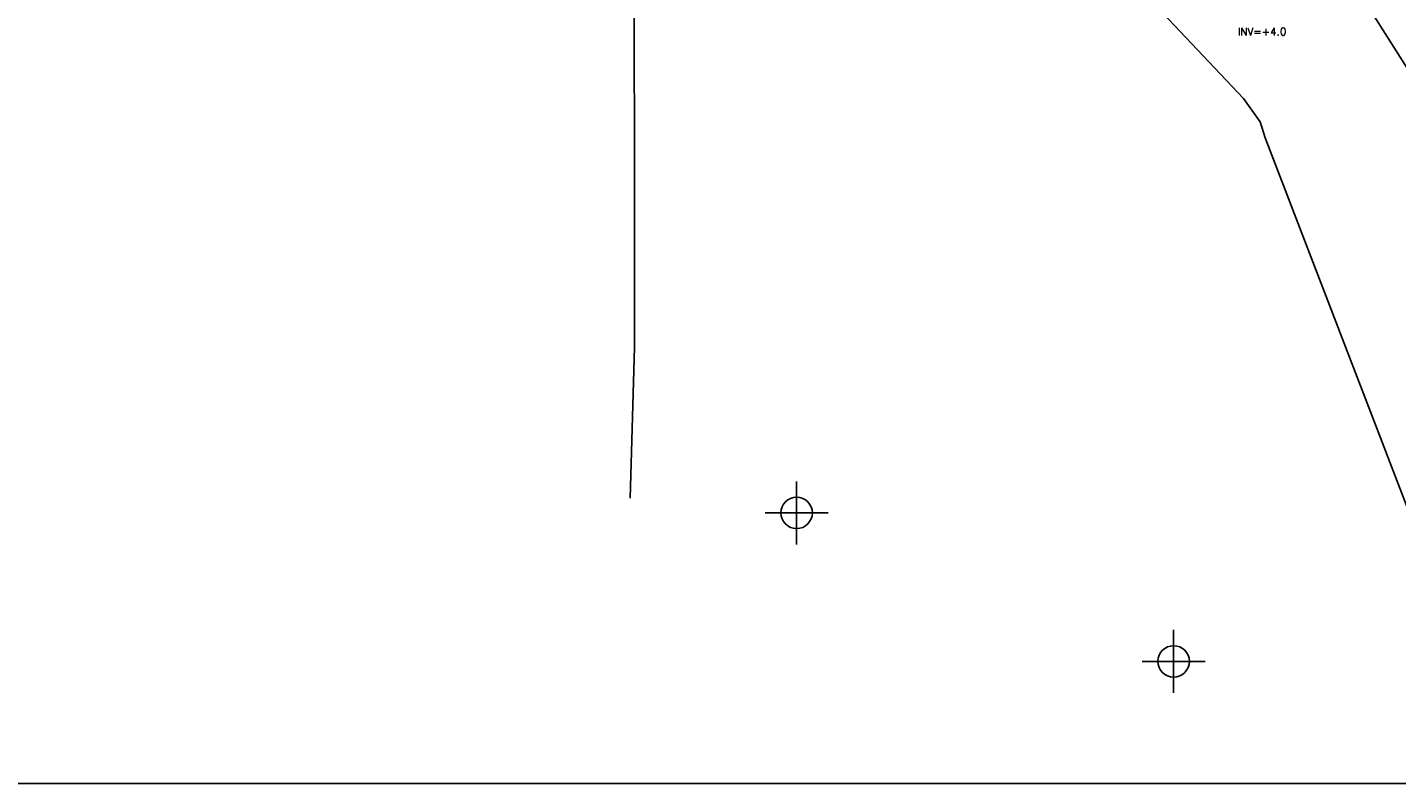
# Model space of a CAD drawing. Extents: x 195000 to 325707, y 779122 to 842722.
# Tile 2 of 21: x 214388 to 225258, y 779122 to 785127. Entities that reach past the tile are written whole.
import ezdxf

# ---------------------------------------------------------------- set-up
doc = ezdxf.new("R2010")
doc.units = 0
doc.header["$LTSCALE"] = 800
doc.header["$PDMODE"] = 34
doc.header["$PDSIZE"] = 250
for name, color, linetype in [('BORDER', 1, 'CONTINUOUS'), ('EXSTRUCTURES', 2, 'CONTINUOUS'), ('MAJROADS', 9, 'CONTINUOUS'), ('RR', 13, 'CONTINUOUS'), ('SEC', 2, 'CONTINUOUS')]:
    doc.layers.add(name, color=color, linetype=linetype)
doc.styles.get("Standard").update_dxf_attribs({"font": 'ROMANT'})

msp = doc.modelspace()

# ---------------------------------------------------------------- linework, layer by layer
at = {"layer": 'BORDER', "color": 0}
msp.add_lwpolyline([(196174, 779122), (295174, 779122), (295174, 842722), (196174, 842722)], close=True, dxfattribs=at)
at = {"layer": 'MAJROADS', "color": 0}
for points in [[(215343, 796835), (215807, 796077), (216643, 794663), (217040, 793998), (218199, 792071), (219837, 789310), (220400, 788385), (220500, 788300), (222969, 785651), (223310, 785338), (224042, 784562), (224175, 784377), (224215, 784251), (225769, 780209), (225991, 779587), (226022, 779500)], [(219175, 781389), (219209, 782587), (219206, 786618), (219166, 786836), (219160, 788319), (219145, 788470), (219087, 788579), (219080, 788730), (219114, 788881), (219157, 788989), (219233, 789048), (219837, 789310)]]:
    msp.add_lwpolyline(points, dxfattribs=at)
at = {"layer": 'RR', "color": 0}
msp.add_lwpolyline([(220775, 842136), (219270, 840169), (219012, 839841), (218847, 839486), (218833, 839127), (218884, 838323), (218898, 837032), (219007, 836670), (219188, 836328), (219497, 835987), (219717, 835709), (219990, 835348), (220202, 835142), (220311, 834732), (220362, 832480), (220465, 813086), (220564, 793119), (220592, 792723), (220664, 792315), (220836, 791935), (221047, 791579), (228563, 779725)], dxfattribs=at)
at = {"layer": 'SEC', "color": 0}
for p in [(220495, 781272), (223488, 780092)]:
    msp.add_point(p, dxfattribs=at)

# ---------------------------------------------------------------- texts
at = {"layer": 'EXSTRUCTURES', "color": 0}
msp.add_text('INV=+4.0', height=60, dxfattribs=at).set_placement((223997, 785064))

doc.saveas('drawing.dxf')
